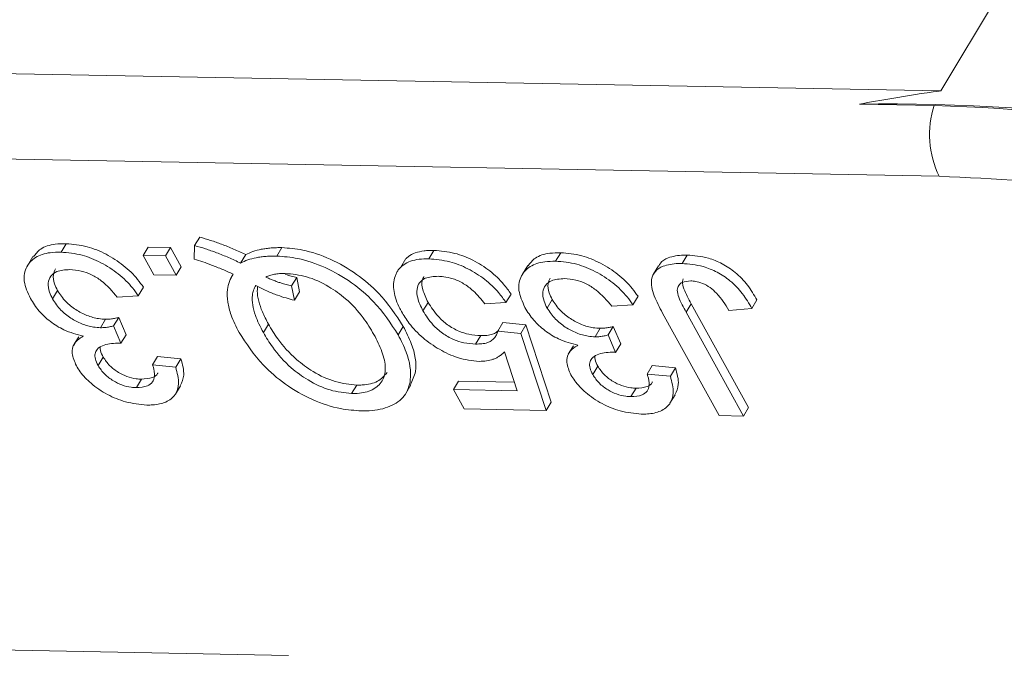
# Model space of a CAD drawing. Header units: millimetres. Extents: x 8853 to 11418, y 45 to 1005.
# Tile 125 of 256: x 9759 to 9773, y 695 to 704. Entities that reach past the tile are written whole.
import ezdxf

# ---------------------------------------------------------------- set-up
doc = ezdxf.new("R2010")
doc.units = ezdxf.units.MM
doc.linetypes.add('PHANTOM2', pattern=[31.75, 15.875, -3.175, 3.175, -3.175, 3.175, -3.175])

msp = doc.modelspace()

# ---------------------------------------------------------------- linework, layer by layer
at = {"color": 7, "linetype": 'Continuous', "lineweight": 15}
for p, q in [((9772.774, 704.843), (9771.864, 703.332)), ((9771.864, 703.332), (9748.449, 703.761)), ((9771.771, 703.122), (9770.701, 703.142)), ((9747.929, 702.549), (9771.842, 702.11)), ((9759.283, 701.023), (9759.356, 701.144)), ((9761.266, 701.238), (9761.193, 701.117)), ((9760.458, 700.975), (9760.531, 701.095)), ((9760.531, 701.095), (9760.848, 701.09)), ((9760.848, 701.09), (9760.775, 700.969)), ((9760.848, 701.09), (9761.001, 700.813)), ((9761.188, 700.922), (9761.193, 701.117)), ((9762.443, 701.088), (9762.37, 700.967)), ((9764.542, 700.927), (9764.615, 701.048)), ((9766.357, 700.894), (9766.43, 701.015)), ((9758.882, 700.96), (9758.81, 700.839)), ((9760.458, 700.975), (9760.775, 700.969)), ((9760.611, 700.697), (9760.458, 700.975)), ((9760.775, 700.969), (9760.928, 700.692)), ((9761.924, 700.988), (9761.851, 700.867)), ((9764.214, 700.93), (9764.141, 700.809)), ((9768.165, 700.861), (9768.238, 700.981)), ((9761.001, 700.813), (9760.928, 700.692)), ((9765.957, 700.83), (9765.884, 700.709)), ((9767.827, 700.826), (9767.754, 700.705)), ((9760.928, 700.692), (9760.611, 700.697)), ((9761.746, 700.709), (9761.717, 700.66)), ((9762.581, 700.54), (9762.654, 700.661)), ((9762.694, 700.456), (9762.654, 700.661)), ((9759.234, 700.473), (9759.161, 700.353)), ((9760.461, 700.521), (9760.388, 700.4)), ((9762.621, 700.335), (9762.581, 700.54)), ((9762.621, 700.335), (9762.694, 700.456)), ((9760.388, 700.4), (9760.087, 700.378)), ((9764.532, 700.305), (9764.459, 700.184)), ((9765.646, 700.304), (9765.345, 700.282)), ((9765.719, 700.424), (9765.646, 700.304)), ((9766.308, 700.344), (9766.236, 700.223)), ((9767.535, 700.391), (9767.462, 700.27)), ((9769.236, 700.339), (9769.164, 700.218)), ((9767.462, 700.27), (9767.161, 700.248)), ((9768.295, 700.285), (9768.222, 700.164)), ((9768.222, 700.164), (9769.044, 698.678)), ((9768.295, 700.285), (9769.117, 698.799)), ((9769.164, 700.218), (9768.834, 700.19)), ((9759.919, 700.063), (9759.847, 699.942)), ((9760.108, 700.089), (9760.035, 699.968)), ((9760.108, 700.089), (9760.213, 699.84)), ((9768.696, 698.685), (9767.885, 700.151)), ((9760.035, 699.968), (9760.14, 699.719)), ((9762.177, 699.872), (9762.249, 699.993)), ((9764.178, 699.96), (9764.106, 699.839)), ((9765.601, 700.015), (9765.528, 699.894)), ((9765.528, 699.894), (9765.86, 699.861)), ((9765.601, 700.015), (9765.933, 699.982)), ((9765.933, 699.982), (9765.86, 699.861)), ((9765.933, 699.982), (9766.292, 698.878)), ((9766.994, 699.933), (9766.921, 699.812)), ((9767.182, 699.959), (9767.109, 699.838)), ((9767.182, 699.959), (9767.287, 699.71)), ((9759.537, 699.812), (9759.478, 699.715)), ((9760.213, 699.84), (9760.14, 699.719)), ((9765.286, 699.829), (9765.213, 699.708)), ((9765.86, 699.861), (9766.22, 698.757)), ((9767.109, 699.838), (9767.214, 699.589)), ((9759.474, 699.708), (9759.464, 699.692)), ((9765.808, 699.039), (9765.624, 699.597)), ((9766.611, 699.683), (9766.552, 699.585)), ((9767.287, 699.71), (9767.214, 699.589)), ((9759.886, 699.521), (9759.813, 699.4)), ((9760.664, 699.53), (9760.592, 699.409)), ((9760.664, 699.53), (9760.996, 699.496)), ((9760.996, 699.496), (9760.923, 699.376)), ((9766.548, 699.578), (9766.538, 699.562)), ((9760.592, 699.409), (9760.923, 699.376)), ((9766.96, 699.391), (9766.888, 699.27)), ((9767.739, 699.4), (9767.666, 699.279)), ((9767.739, 699.4), (9768.07, 699.367)), ((9768.07, 699.367), (9767.998, 699.246)), ((9760.433, 699.205), (9760.36, 699.084)), ((9764.968, 699.177), (9764.895, 699.056)), ((9764.968, 699.177), (9765.767, 699.162)), ((9767.666, 699.279), (9767.998, 699.246)), ((9760.918, 698.99), (9760.991, 699.111)), ((9763.439, 699), (9763.512, 699.121)), ((9764.215, 699.001), (9764.288, 699.122)), ((9765.049, 698.779), (9764.895, 699.056)), ((9764.895, 699.056), (9765.808, 699.039)), ((9767.507, 699.075), (9767.434, 698.955)), ((9767.992, 698.861), (9768.065, 698.981)), ((9766.22, 698.757), (9765.049, 698.779)), ((9766.292, 698.878), (9766.22, 698.757)), ((9769.117, 698.799), (9769.044, 698.678)), ((9769.044, 698.678), (9768.696, 698.685)), ((9756.895, 695.357), (9762.537, 695.253))]:
    msp.add_line(p, q, dxfattribs=at)
for centre, radius, start, end in [((9771.154, 677.75), 25.395, 71.4087, 91.0234), ((9773.058, 702.704), 1.353, 162.0005, 206.0242), ((9770.975, 676.927), 26.208, 71.9714, 88.2611)]:
    msp.add_arc(centre, radius, start, end, dxfattribs=at)
at = {"color": 3, "linetype": 'PHANTOM2', "lineweight": 9, "ltscale": 0.5}
for points in [[(9756.02, 773.49), (9762.071, 744.103), (9735.333, 699.545), (9744.243, 663.898)], [(9767.366, 772.568), (9773.417, 743.181), (9746.679, 698.623), (9755.589, 662.976)]]:
    msp.add_spline(points, degree=3, dxfattribs=at)
at = {"color": 7, "linetype": 'Continuous', "lineweight": 15}
for points, knots in [([(9771.864, 703.332), (9771.856, 703.331), (9771.622, 703.298), (9771.231, 703.238), (9770.856, 703.17), (9770.701, 703.142)], [0, 0, 0, 0, 0.0204398, 0.5957565, 1, 1, 1, 1]), ([(9758.888, 700.956), (9758.918, 700.997), (9758.987, 701.087), (9759.165, 701.141), (9759.303, 701.143), (9759.356, 701.144)], [0, 0, 0, 0, 0.333604, 0.74663, 1, 1, 1, 1]), ([(9759.356, 701.144), (9759.455, 701.136), (9759.639, 701.12), (9759.93, 701.002), (9760.183, 700.838), (9760.358, 700.667), (9760.435, 700.558), (9760.461, 700.521)], [0, 0, 0, 0, 0.2495954, 0.4606301, 0.6714689, 0.8868588, 1, 1, 1, 1]), ([(9761.266, 701.238), (9761.318, 701.223), (9761.422, 701.194), (9761.556, 701.146), (9761.666, 701.103), (9761.752, 701.067), (9761.838, 701.028), (9761.896, 701.001), (9761.924, 700.988)], [0, 0, 0, 0, 0.237022, 0.475091, 0.605871, 0.736859, 0.868386, 1, 1, 1, 1]), ([(9758.844, 700.361), (9758.806, 700.445), (9758.731, 700.613), (9758.777, 700.817), (9758.909, 700.959), (9759.091, 701.02), (9759.23, 701.023), (9759.283, 701.023)], [0, 0, 0, 0, 0.228572, 0.459007, 0.660095, 0.870765, 1, 1, 1, 1]), ([(9759.283, 701.023), (9759.383, 701.015), (9759.566, 701), (9759.857, 700.881), (9760.11, 700.717), (9760.285, 700.546), (9760.362, 700.437), (9760.388, 700.4)], [0, 0, 0, 0, 0.249595, 0.46063, 0.671469, 0.886859, 1, 1, 1, 1]), ([(9761.193, 701.117), (9761.245, 701.103), (9761.349, 701.073), (9761.483, 701.025), (9761.593, 700.982), (9761.679, 700.946), (9761.766, 700.907), (9761.823, 700.88), (9761.851, 700.867)], [0, 0, 0, 0, 0.237022, 0.475091, 0.605871, 0.736859, 0.868386, 1, 1, 1, 1]), ([(9761.924, 700.988), (9761.958, 701.003), (9762.026, 701.035), (9762.127, 701.062), (9762.216, 701.076), (9762.289, 701.084), (9762.364, 701.088), (9762.416, 701.088), (9762.443, 701.088)], [0, 0, 0, 0, 0.236029, 0.474761, 0.60501, 0.7357, 0.867655, 1, 1, 1, 1]), ([(9762.443, 701.088), (9762.54, 701.08), (9762.76, 701.064), (9763.137, 700.936), (9763.516, 700.718), (9763.901, 700.387), (9764.073, 700.122), (9764.178, 699.96)], [0, 0, 0, 0, 0.150098, 0.337156, 0.525352, 0.708308, 1, 1, 1, 1]), ([(9764.218, 700.927), (9764.229, 700.939), (9764.262, 700.976), (9764.349, 701.016), (9764.451, 701.04), (9764.543, 701.048), (9764.591, 701.048), (9764.615, 701.048)], [0, 0, 0, 0, 0.133423, 0.416271, 0.710551, 0.854799, 1, 1, 1, 1]), ([(9764.615, 701.048), (9764.714, 701.04), (9764.894, 701.026), (9765.178, 700.915), (9765.422, 700.76), (9765.604, 700.587), (9765.686, 700.472), (9765.719, 700.424)], [0, 0, 0, 0, 0.248379, 0.451028, 0.653732, 0.857674, 1, 1, 1, 1]), ([(9765.962, 700.826), (9765.993, 700.867), (9766.061, 700.957), (9766.239, 701.011), (9766.378, 701.014), (9766.43, 701.015)], [0, 0, 0, 0, 0.333604, 0.74663, 1, 1, 1, 1]), ([(9766.43, 701.015), (9766.53, 701.006), (9766.713, 700.991), (9767.004, 700.872), (9767.257, 700.708), (9767.432, 700.537), (9767.509, 700.429), (9767.535, 700.391)], [0, 0, 0, 0, 0.2495954, 0.4606301, 0.6714689, 0.8868588, 1, 1, 1, 1]), ([(9761.747, 700.708), (9761.721, 700.72), (9761.669, 700.743), (9761.591, 700.777), (9761.513, 700.809), (9761.42, 700.845), (9761.311, 700.885), (9761.229, 700.91), (9761.188, 700.922)], [0, 0, 0, 0, 0.1399626, 0.2799557, 0.4199377, 0.560053, 0.7795716, 1, 1, 1, 1]), ([(9761.851, 700.867), (9761.885, 700.883), (9761.953, 700.915), (9762.054, 700.941), (9762.143, 700.956), (9762.216, 700.963), (9762.291, 700.967), (9762.344, 700.967), (9762.37, 700.967)], [0, 0, 0, 0, 0.236029, 0.474761, 0.60501, 0.7357, 0.867655, 1, 1, 1, 1]), ([(9762.37, 700.967), (9762.468, 700.96), (9762.687, 700.943), (9763.065, 700.816), (9763.443, 700.597), (9763.828, 700.266), (9764, 700.001), (9764.106, 699.839)], [0, 0, 0, 0, 0.150098, 0.337156, 0.525352, 0.708308, 1, 1, 1, 1]), ([(9764.542, 700.927), (9764.496, 700.926), (9764.402, 700.925), (9764.28, 700.897), (9764.178, 700.846), (9764.114, 700.785), (9764.079, 700.725), (9764.067, 700.693), (9764.061, 700.676)], [0, 0, 0, 0, 0.195914, 0.39631, 0.592972, 0.797743, 0.898464, 1, 1, 1, 1]), ([(9764.542, 700.927), (9764.641, 700.919), (9764.821, 700.905), (9765.105, 700.794), (9765.35, 700.639), (9765.531, 700.466), (9765.613, 700.351), (9765.646, 700.304)], [0, 0, 0, 0, 0.248379, 0.451028, 0.653732, 0.857674, 1, 1, 1, 1]), ([(9765.918, 700.231), (9765.881, 700.315), (9765.806, 700.483), (9765.851, 700.687), (9765.983, 700.829), (9766.166, 700.89), (9766.305, 700.893), (9766.357, 700.894)], [0, 0, 0, 0, 0.228572, 0.459007, 0.660095, 0.870765, 1, 1, 1, 1]), ([(9766.357, 700.894), (9766.457, 700.885), (9766.64, 700.87), (9766.932, 700.751), (9767.184, 700.588), (9767.359, 700.417), (9767.436, 700.308), (9767.462, 700.27)], [0, 0, 0, 0, 0.249595, 0.46063, 0.671469, 0.886859, 1, 1, 1, 1]), ([(9767.835, 700.822), (9767.841, 700.838), (9767.862, 700.893), (9767.98, 700.955), (9768.121, 700.981), (9768.22, 700.981), (9768.238, 700.981)], [0, 0, 0, 0, 0.13032, 0.452849, 0.901185, 1, 1, 1, 1]), ([(9768.238, 700.981), (9768.337, 700.974), (9768.499, 700.961), (9768.743, 700.863), (9768.943, 700.729), (9769.116, 700.546), (9769.195, 700.41), (9769.236, 700.339)], [0, 0, 0, 0, 0.257051, 0.4188059, 0.5813296, 0.7801411, 1, 1, 1, 1]), ([(9759.41, 700.774), (9759.342, 700.77), (9759.228, 700.763), (9759.129, 700.683), (9759.091, 700.58), (9759.106, 700.464), (9759.145, 700.385), (9759.161, 700.353)], [0, 0, 0, 0, 0.269591, 0.459441, 0.648883, 0.856246, 1, 1, 1, 1]), ([(9759.204, 700.783), (9759.191, 700.757), (9759.162, 700.696), (9759.179, 700.585), (9759.218, 700.506), (9759.234, 700.473)], [0, 0, 0, 0, 0.310413, 0.717671, 1, 1, 1, 1]), ([(9760.087, 700.378), (9760.017, 700.461), (9759.915, 700.582), (9759.721, 700.706), (9759.561, 700.763), (9759.462, 700.77), (9759.41, 700.774)], [0, 0, 0, 0, 0.404921, 0.593605, 0.78306, 1, 1, 1, 1]), ([(9767.885, 700.151), (9767.842, 700.233), (9767.755, 700.399), (9767.707, 700.614), (9767.773, 700.754), (9767.904, 700.837), (9768.048, 700.86), (9768.147, 700.861), (9768.165, 700.861)], [0, 0, 0, 0, 0.230985, 0.464973, 0.609952, 0.754605, 0.955682, 1, 1, 1, 1]), ([(9768.165, 700.861), (9768.264, 700.853), (9768.426, 700.84), (9768.671, 700.743), (9768.87, 700.608), (9769.043, 700.425), (9769.122, 700.289), (9769.164, 700.218)], [0, 0, 0, 0, 0.257051, 0.4188059, 0.5813296, 0.7801411, 1, 1, 1, 1]), ([(9761.83, 699.875), (9761.808, 699.916), (9761.765, 699.999), (9761.705, 700.145), (9761.66, 700.312), (9761.655, 700.474), (9761.687, 700.607), (9761.727, 700.674), (9761.747, 700.708)], [0, 0, 0, 0, 0.1326843, 0.2660412, 0.4742143, 0.6889345, 0.8428267, 1, 1, 1, 1]), ([(9762.211, 700.667), (9762.23, 700.675), (9762.269, 700.691), (9762.324, 700.705), (9762.371, 700.712), (9762.409, 700.716), (9762.449, 700.718), (9762.475, 700.718), (9762.489, 700.718)], [0, 0, 0, 0, 0.244198, 0.490285, 0.616798, 0.743692, 0.871739, 1, 1, 1, 1]), ([(9762.581, 700.54), (9762.555, 700.546), (9762.504, 700.558), (9762.434, 700.579), (9762.372, 700.6), (9762.318, 700.621), (9762.264, 700.643), (9762.229, 700.659), (9762.211, 700.667)], [0, 0, 0, 0, 0.2105407, 0.4218235, 0.5655569, 0.7096369, 0.8547182, 1, 1, 1, 1]), ([(9762.489, 700.718), (9762.589, 700.709), (9762.79, 700.69), (9763.102, 700.547), (9763.387, 700.343), (9763.605, 700.1), (9763.71, 699.925), (9763.758, 699.845)], [0, 0, 0, 0, 0.20131, 0.404755, 0.576193, 0.805812, 1, 1, 1, 1]), ([(9762.654, 700.661), (9762.628, 700.667), (9762.577, 700.679), (9762.522, 700.695), (9762.494, 700.704), (9762.492, 700.705)], [0, 0, 0, 0, 0.480893, 0.963481, 1, 1, 1, 1]), ([(9764.061, 700.676), (9764.052, 700.643), (9764.035, 700.576), (9764.041, 700.462), (9764.073, 700.34), (9764.115, 700.243), (9764.145, 700.187), (9764.152, 700.173)], [0, 0, 0, 0, 0.228036, 0.461347, 0.689746, 0.923403, 1, 1, 1, 1]), ([(9764.678, 700.678), (9764.611, 700.674), (9764.499, 700.667), (9764.403, 700.59), (9764.367, 700.491), (9764.377, 700.354), (9764.429, 700.246), (9764.459, 700.184)], [0, 0, 0, 0, 0.242689, 0.406584, 0.570206, 0.750946, 1, 1, 1, 1]), ([(9764.473, 700.677), (9764.463, 700.656), (9764.437, 700.602), (9764.451, 700.474), (9764.502, 700.367), (9764.532, 700.305)], [0, 0, 0, 0, 0.208655, 0.541437, 1, 1, 1, 1]), ([(9765.345, 700.282), (9765.293, 700.347), (9765.21, 700.452), (9765.044, 700.577), (9764.895, 700.646), (9764.771, 700.673), (9764.704, 700.677), (9764.678, 700.678)], [0, 0, 0, 0, 0.323008, 0.519347, 0.717293, 0.893001, 1, 1, 1, 1]), ([(9766.484, 700.645), (9766.417, 700.64), (9766.302, 700.633), (9766.204, 700.553), (9766.166, 700.451), (9766.18, 700.335), (9766.219, 700.255), (9766.236, 700.223)], [0, 0, 0, 0, 0.269591, 0.459441, 0.648883, 0.856246, 1, 1, 1, 1]), ([(9766.278, 700.653), (9766.266, 700.627), (9766.236, 700.567), (9766.254, 700.455), (9766.292, 700.376), (9766.308, 700.344)], [0, 0, 0, 0, 0.310413, 0.717671, 1, 1, 1, 1]), ([(9767.161, 700.248), (9767.091, 700.331), (9766.989, 700.452), (9766.795, 700.576), (9766.636, 700.633), (9766.537, 700.641), (9766.484, 700.645)], [0, 0, 0, 0, 0.404921, 0.593605, 0.78306, 1, 1, 1, 1]), ([(9768.289, 700.612), (9768.246, 700.608), (9768.172, 700.603), (9768.112, 700.549), (9768.089, 700.476), (9768.125, 700.343), (9768.183, 700.236), (9768.222, 700.164)], [0, 0, 0, 0, 0.19306, 0.330934, 0.468862, 0.645656, 1, 1, 1, 1]), ([(9768.182, 700.639), (9768.177, 700.627), (9768.161, 700.587), (9768.201, 700.462), (9768.257, 700.356), (9768.295, 700.285)], [0, 0, 0, 0, 0.131073, 0.420302, 1, 1, 1, 1]), ([(9768.834, 700.19), (9768.783, 700.274), (9768.712, 700.387), (9768.57, 700.52), (9768.462, 700.579), (9768.365, 700.607), (9768.312, 700.61), (9768.289, 700.612)], [0, 0, 0, 0, 0.4413221, 0.5983481, 0.7568563, 0.895495, 1, 1, 1, 1]), ([(9759.234, 700.473), (9759.27, 700.419), (9759.334, 700.32), (9759.491, 700.197), (9759.654, 700.111), (9759.803, 700.069), (9759.887, 700.065), (9759.919, 700.063)], [0, 0, 0, 0, 0.254178, 0.457835, 0.661032, 0.868746, 1, 1, 1, 1]), ([(9762.177, 699.872), (9762.155, 699.913), (9762.111, 699.996), (9762.057, 700.128), (9762.019, 700.268), (9762.014, 700.389), (9762.034, 700.482), (9762.058, 700.526), (9762.07, 700.547)], [0, 0, 0, 0, 0.166848, 0.334564, 0.540524, 0.752508, 0.875078, 1, 1, 1, 1]), ([(9762.07, 700.547), (9762.095, 700.534), (9762.146, 700.506), (9762.224, 700.469), (9762.302, 700.436), (9762.394, 700.401), (9762.501, 700.366), (9762.581, 700.345), (9762.621, 700.335)], [0, 0, 0, 0, 0.141069, 0.282767, 0.423903, 0.56572, 0.782095, 1, 1, 1, 1]), ([(9762.097, 700.533), (9762.094, 700.512), (9762.084, 700.447), (9762.107, 700.323), (9762.151, 700.192), (9762.203, 700.081), (9762.234, 700.022), (9762.249, 699.993)], [0, 0, 0, 0, 0.134861, 0.4076624, 0.6882604, 0.8438926, 1, 1, 1, 1]), ([(9759.602, 699.819), (9759.508, 699.845), (9759.345, 699.888), (9759.125, 700.027), (9758.954, 700.183), (9758.882, 700.299), (9758.844, 700.361)], [0, 0, 0, 0, 0.302387, 0.525374, 0.748493, 1, 1, 1, 1]), ([(9759.161, 700.353), (9759.197, 700.298), (9759.261, 700.2), (9759.418, 700.076), (9759.581, 699.99), (9759.73, 699.948), (9759.814, 699.944), (9759.847, 699.942)], [0, 0, 0, 0, 0.254178, 0.457835, 0.661032, 0.868746, 1, 1, 1, 1]), ([(9764.532, 700.305), (9764.576, 700.236), (9764.646, 700.123), (9764.808, 699.98), (9764.963, 699.891), (9765.13, 699.839), (9765.231, 699.833), (9765.286, 699.829)], [0, 0, 0, 0, 0.284133, 0.463731, 0.644535, 0.805022, 1, 1, 1, 1]), ([(9766.308, 700.344), (9766.344, 700.289), (9766.408, 700.191), (9766.565, 700.067), (9766.728, 699.981), (9766.877, 699.939), (9766.961, 699.935), (9766.994, 699.933)], [0, 0, 0, 0, 0.254178, 0.457835, 0.661032, 0.868746, 1, 1, 1, 1]), ([(9765.263, 699.46), (9765.162, 699.471), (9764.977, 699.49), (9764.691, 699.626), (9764.448, 699.795), (9764.265, 699.987), (9764.186, 700.117), (9764.152, 700.173)], [0, 0, 0, 0, 0.238357, 0.435095, 0.63094, 0.839011, 1, 1, 1, 1]), ([(9764.459, 700.184), (9764.503, 700.115), (9764.573, 700.002), (9764.735, 699.86), (9764.89, 699.77), (9765.057, 699.718), (9765.158, 699.712), (9765.213, 699.708)], [0, 0, 0, 0, 0.284133, 0.463731, 0.644535, 0.805022, 1, 1, 1, 1]), ([(9766.676, 699.69), (9766.582, 699.715), (9766.419, 699.759), (9766.199, 699.897), (9766.028, 700.054), (9765.956, 700.169), (9765.918, 700.231)], [0, 0, 0, 0, 0.302387, 0.525374, 0.748493, 1, 1, 1, 1]), ([(9766.236, 700.223), (9766.271, 700.168), (9766.336, 700.07), (9766.492, 699.947), (9766.655, 699.861), (9766.804, 699.818), (9766.888, 699.814), (9766.921, 699.812)], [0, 0, 0, 0, 0.254178, 0.457835, 0.661032, 0.868746, 1, 1, 1, 1]), ([(9759.919, 700.063), (9759.931, 700.063), (9759.954, 700.063), (9759.987, 700.066), (9760.019, 700.07), (9760.049, 700.075), (9760.079, 700.081), (9760.098, 700.086), (9760.108, 700.089)], [0, 0, 0, 0, 0.169524, 0.339551, 0.504185, 0.669008, 0.834436, 1, 1, 1, 1]), ([(9759.847, 699.942), (9759.858, 699.942), (9759.881, 699.942), (9759.914, 699.945), (9759.946, 699.949), (9759.976, 699.954), (9760.006, 699.961), (9760.025, 699.965), (9760.035, 699.968)], [0, 0, 0, 0, 0.169524, 0.339551, 0.504185, 0.669008, 0.834436, 1, 1, 1, 1]), ([(9763.512, 699.121), (9763.411, 699.132), (9763.209, 699.152), (9762.897, 699.296), (9762.608, 699.51), (9762.394, 699.75), (9762.291, 699.922), (9762.249, 699.993)], [0, 0, 0, 0, 0.203222, 0.407586, 0.580719, 0.828764, 1, 1, 1, 1]), ([(9764.178, 699.96), (9764.219, 699.878), (9764.33, 699.655), (9764.389, 699.351), (9764.309, 699.187), (9764.279, 699.127)], [0, 0, 0, 0, 0.268828, 0.7298188, 1, 1, 1, 1]), ([(9765.213, 699.708), (9765.243, 699.709), (9765.303, 699.709), (9765.378, 699.724), (9765.437, 699.753), (9765.48, 699.791), (9765.513, 699.837), (9765.523, 699.875), (9765.528, 699.894)], [0, 0, 0, 0, 0.181774, 0.36703, 0.518513, 0.675027, 0.835287, 1, 1, 1, 1]), ([(9765.286, 699.829), (9765.316, 699.829), (9765.376, 699.83), (9765.451, 699.845), (9765.508, 699.872), (9765.533, 699.896), (9765.545, 699.908)], [0, 0, 0, 0, 0.276906, 0.559116, 0.789877, 1, 1, 1, 1]), ([(9766.994, 699.933), (9767.005, 699.933), (9767.028, 699.933), (9767.061, 699.936), (9767.093, 699.94), (9767.123, 699.945), (9767.153, 699.952), (9767.172, 699.956), (9767.182, 699.959)], [0, 0, 0, 0, 0.169524, 0.339551, 0.504185, 0.669008, 0.834436, 1, 1, 1, 1]), ([(9759.502, 699.397), (9759.476, 699.457), (9759.426, 699.574), (9759.461, 699.714), (9759.536, 699.784), (9759.589, 699.812), (9759.602, 699.819)], [0, 0, 0, 0, 0.328269, 0.636143, 0.9088, 1, 1, 1, 1]), ([(9763.578, 698.751), (9763.481, 698.758), (9763.258, 698.774), (9762.875, 698.9), (9762.487, 699.12), (9762.103, 699.454), (9761.933, 699.716), (9761.83, 699.875)], [0, 0, 0, 0, 0.149201, 0.339719, 0.531658, 0.715646, 1, 1, 1, 1]), ([(9763.439, 699), (9763.338, 699.011), (9763.136, 699.031), (9762.824, 699.176), (9762.535, 699.389), (9762.321, 699.629), (9762.218, 699.802), (9762.177, 699.872)], [0, 0, 0, 0, 0.203222, 0.407586, 0.580719, 0.828764, 1, 1, 1, 1]), ([(9763.758, 699.845), (9763.8, 699.762), (9763.884, 699.597), (9763.938, 699.363), (9763.89, 699.171), (9763.749, 699.042), (9763.577, 699.001), (9763.466, 699.001), (9763.439, 699)], [0, 0, 0, 0, 0.199014, 0.399339, 0.580729, 0.762132, 0.942113, 1, 1, 1, 1]), ([(9764.106, 699.839), (9764.147, 699.757), (9764.259, 699.533), (9764.308, 699.221), (9764.213, 698.954), (9764, 698.803), (9763.767, 698.752), (9763.616, 698.751), (9763.578, 698.751)], [0, 0, 0, 0, 0.148072, 0.401988, 0.580808, 0.75998, 0.939061, 1, 1, 1, 1]), ([(9766.921, 699.812), (9766.932, 699.812), (9766.956, 699.812), (9766.989, 699.815), (9767.02, 699.819), (9767.051, 699.824), (9767.08, 699.831), (9767.1, 699.836), (9767.109, 699.838)], [0, 0, 0, 0, 0.169524, 0.339551, 0.504185, 0.669008, 0.834436, 1, 1, 1, 1]), ([(9760.093, 699.723), (9760.015, 699.716), (9759.898, 699.707), (9759.799, 699.64), (9759.763, 699.573), (9759.769, 699.491), (9759.798, 699.432), (9759.813, 699.4)], [0, 0, 0, 0, 0.36756, 0.550992, 0.695411, 0.839595, 1, 1, 1, 1]), ([(9759.844, 699.662), (9759.844, 699.647), (9759.844, 699.603), (9759.87, 699.553), (9759.886, 699.521)], [0, 0, 0, 0, 0.360196, 1, 1, 1, 1]), ([(9760.14, 699.719), (9760.136, 699.719), (9760.128, 699.72), (9760.116, 699.721), (9760.105, 699.722), (9760.097, 699.723), (9760.093, 699.723)], [0, 0, 0, 0, 0.250087, 0.500185, 0.75003, 1, 1, 1, 1]), ([(9765.624, 699.597), (9765.612, 699.585), (9765.588, 699.56), (9765.548, 699.531), (9765.505, 699.507), (9765.449, 699.484), (9765.371, 699.463), (9765.3, 699.461), (9765.263, 699.46)], [0, 0, 0, 0, 0.1473637, 0.2953519, 0.4185536, 0.5425511, 0.7679639, 1, 1, 1, 1]), ([(9766.576, 699.267), (9766.55, 699.328), (9766.5, 699.445), (9766.535, 699.584), (9766.611, 699.655), (9766.663, 699.682), (9766.676, 699.69)], [0, 0, 0, 0, 0.328269, 0.636143, 0.9088, 1, 1, 1, 1]), ([(9759.886, 699.521), (9759.914, 699.479), (9759.967, 699.398), (9760.097, 699.303), (9760.229, 699.238), (9760.343, 699.21), (9760.409, 699.206), (9760.433, 699.205)], [0, 0, 0, 0, 0.248767, 0.472673, 0.663516, 0.875579, 1, 1, 1, 1]), ([(9760.996, 699.496), (9761.02, 699.415), (9761.061, 699.27), (9761.011, 699.16), (9760.989, 699.112)], [0, 0, 0, 0, 0.565146, 1, 1, 1, 1]), ([(9767.167, 699.593), (9767.089, 699.587), (9766.972, 699.577), (9766.873, 699.51), (9766.838, 699.443), (9766.843, 699.362), (9766.872, 699.302), (9766.888, 699.27)], [0, 0, 0, 0, 0.36756, 0.550992, 0.695411, 0.839595, 1, 1, 1, 1]), ([(9766.918, 699.533), (9766.918, 699.517), (9766.918, 699.473), (9766.944, 699.423), (9766.96, 699.391)], [0, 0, 0, 0, 0.360196, 1, 1, 1, 1]), ([(9767.214, 699.589), (9767.211, 699.59), (9767.203, 699.591), (9767.191, 699.592), (9767.179, 699.592), (9767.171, 699.593), (9767.167, 699.593)], [0, 0, 0, 0, 0.250087, 0.500185, 0.75003, 1, 1, 1, 1]), ([(9760.508, 698.835), (9760.408, 698.845), (9760.227, 698.863), (9759.942, 698.977), (9759.716, 699.132), (9759.572, 699.282), (9759.519, 699.368), (9759.502, 699.397)], [0, 0, 0, 0, 0.272752, 0.493599, 0.716338, 0.90619, 1, 1, 1, 1]), ([(9759.813, 699.4), (9759.841, 699.358), (9759.895, 699.277), (9760.024, 699.182), (9760.156, 699.117), (9760.27, 699.089), (9760.336, 699.086), (9760.36, 699.084)], [0, 0, 0, 0, 0.248767, 0.472673, 0.663516, 0.875579, 1, 1, 1, 1]), ([(9760.36, 699.084), (9760.417, 699.088), (9760.514, 699.094), (9760.598, 699.161), (9760.631, 699.256), (9760.614, 699.346), (9760.594, 699.402), (9760.592, 699.409)], [0, 0, 0, 0, 0.285919, 0.484989, 0.684325, 0.959069, 1, 1, 1, 1]), ([(9760.923, 699.376), (9760.945, 699.295), (9760.984, 699.149), (9760.928, 698.975), (9760.794, 698.87), (9760.638, 698.835), (9760.537, 698.835), (9760.508, 698.835)], [0, 0, 0, 0, 0.270658, 0.489263, 0.708369, 0.914642, 1, 1, 1, 1]), ([(9766.96, 699.391), (9766.988, 699.349), (9767.042, 699.268), (9767.171, 699.173), (9767.303, 699.108), (9767.417, 699.08), (9767.483, 699.077), (9767.507, 699.075)], [0, 0, 0, 0, 0.248767, 0.472673, 0.663516, 0.875579, 1, 1, 1, 1]), ([(9768.07, 699.367), (9768.094, 699.285), (9768.135, 699.14), (9768.085, 699.03), (9768.063, 698.982)], [0, 0, 0, 0, 0.565146, 1, 1, 1, 1]), ([(9747.308, 699.228), (9748.449, 698.504), (9750.893, 696.955), (9754.177, 694.104), (9757.022, 690.945), (9759.097, 687.919), (9759.847, 686.032), (9760.173, 685.212)], [0, 0, 0, 0, 0.190079, 0.407052, 0.624026, 0.836613, 1, 1, 1, 1]), ([(9760.433, 699.205), (9760.488, 699.21), (9760.583, 699.217), (9760.656, 699.261), (9760.666, 699.293), (9760.667, 699.297)], [0, 0, 0, 0, 0.558114, 0.946696, 1, 1, 1, 1]), ([(9763.946, 699.3), (9763.906, 699.253), (9763.826, 699.16), (9763.649, 699.122), (9763.539, 699.121), (9763.512, 699.121)], [0, 0, 0, 0, 0.430786, 0.861477, 1, 1, 1, 1]), ([(9767.582, 698.705), (9767.482, 698.715), (9767.301, 698.733), (9767.017, 698.847), (9766.79, 699.002), (9766.646, 699.152), (9766.593, 699.239), (9766.576, 699.267)], [0, 0, 0, 0, 0.272752, 0.493599, 0.716338, 0.90619, 1, 1, 1, 1]), ([(9766.888, 699.27), (9766.916, 699.228), (9766.969, 699.148), (9767.098, 699.052), (9767.231, 698.987), (9767.344, 698.959), (9767.41, 698.956), (9767.434, 698.955)], [0, 0, 0, 0, 0.248767, 0.472673, 0.663516, 0.875579, 1, 1, 1, 1]), ([(9767.434, 698.955), (9767.491, 698.958), (9767.588, 698.965), (9767.672, 699.031), (9767.705, 699.126), (9767.688, 699.216), (9767.668, 699.272), (9767.666, 699.279)], [0, 0, 0, 0, 0.285919, 0.484989, 0.684325, 0.959069, 1, 1, 1, 1]), ([(9767.998, 699.246), (9768.019, 699.165), (9768.058, 699.019), (9768.002, 698.845), (9767.869, 698.74), (9767.712, 698.706), (9767.612, 698.705), (9767.582, 698.705)], [0, 0, 0, 0, 0.270658, 0.489263, 0.708369, 0.914642, 1, 1, 1, 1]), ([(9767.507, 699.075), (9767.563, 699.08), (9767.657, 699.087), (9767.73, 699.132), (9767.74, 699.164), (9767.742, 699.167)], [0, 0, 0, 0, 0.558114, 0.9466963, 1, 1, 1, 1])]:
    msp.add_open_spline(points, degree=3, knots=knots, dxfattribs=at)
msp.add_open_spline([(9776.776, 701.462), (9775.926, 701.64), (9774.226, 701.996), (9772.636, 702.072), (9771.842, 702.11)], degree=3, dxfattribs=at)

doc.saveas('drawing.dxf')
